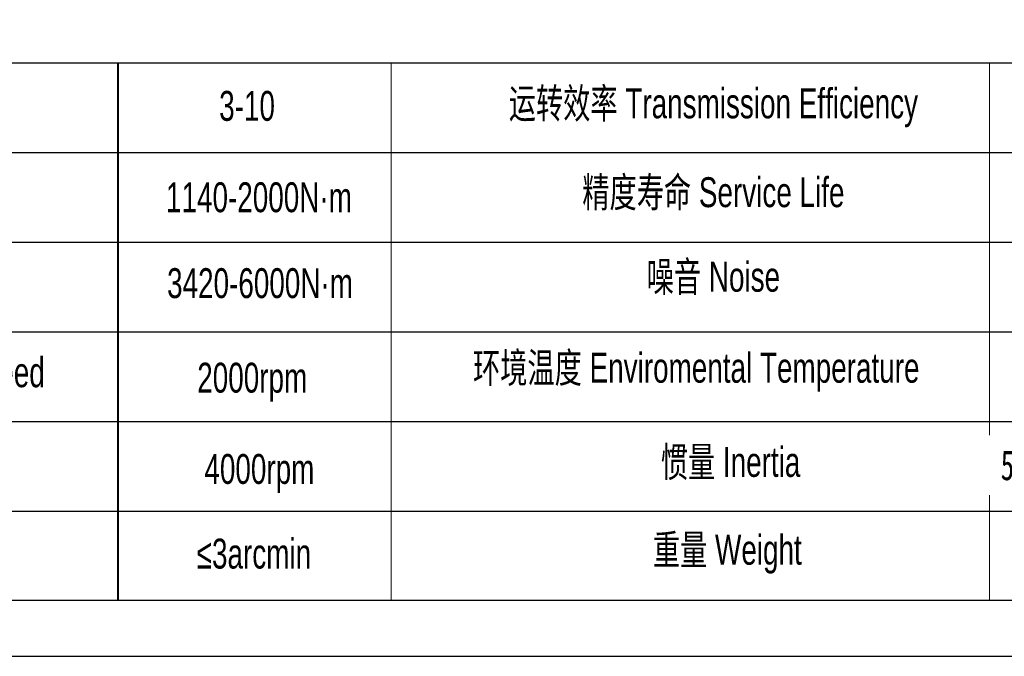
# Model space of a CAD drawing. Header units: millimetres. Extents: x 9863 to 11161, y 3530 to 4448.
# Tile 3 of 9: x 10219 to 10490, y 3530 to 3706. Entities that reach past the tile are written whole.
import ezdxf

# ---------------------------------------------------------------- set-up
doc = ezdxf.new("R2010")
doc.units = ezdxf.units.MM
doc.layers.get('0').update_dxf_attribs({"lineweight": 40})
doc.layers.add('SLD-0', color=7, linetype='Continuous', lineweight=18)
doc.layers.add('图框_外框线', color=7, linetype='Continuous')
doc.styles.add('标准', font='arial.ttf', dxfattribs={"width": 0.667})

msp = doc.modelspace()

# ---------------------------------------------------------------- linework, layer by layer
msp.add_line((10245.82, 3694.27), (10245.82, 3545.91))
at = {"layer": 'SLD-0'}
for p, q in [((10321.27, 3694.27), (10321.27, 3545.95)), ((10486.27, 3694.27), (10486.27, 3545.93))]:
    msp.add_line(p, q, dxfattribs=at)
at = {"layer": '图框_外框线'}
for p, q in [((9977.3, 3694.27), (11145.13, 3694.27)), ((10089.22, 3669.52), (10745.56, 3669.52)), ((9977.3, 3644.77), (11145.13, 3644.77)), ((10089.22, 3620.02), (11145.13, 3620.02)), ((10089.22, 3595.27), (11145.13, 3595.27)), ((10089.22, 3570.52), (11145.13, 3570.52))]:
    msp.add_line(p, q, dxfattribs=at)
at = {"layer": '图框_外框线', "color": 3}
msp.add_lwpolyline([(9862.65, 3530.48), (11160.59, 3530.48), (11160.59, 4448.31), (9862.65, 4448.31)], close=True, dxfattribs=at)
at = {"layer": '图框_外框线', "color": 3, "lineweight": 25}
msp.add_lwpolyline([(9939.9, 3545.93), (11145.13, 3545.93), (11145.13, 4432.86), (9939.9, 4432.86)], close=True, dxfattribs=at)

# ---------------------------------------------------------------- texts
at = {"layer": 'SLD-0', "color": 1, "char_height": 8.25, "attachment_point": 2, "style": '标准'}
for s, insert, width in [('运转效率 Transmission Efficiency', (10410.13, 3687.21), 140.1968), ('3-10', (10281.5, 3686.51), 35.0773), ('精度寿命 Service Life', (10410.13, 3662.69), 140.1968), ('1140-2000N·m', (10284.78, 3661.29), 35.0773), ('噪音 Noise', (10410.13, 3639.35), 140.1968), ('3420-6000N·m', (10285.07, 3637.59), 35.0773), ('{\\fSimSun|b0|i0|c134|p2;额定输入转速 }Rated Input speed', (10169.9, 3613), 151.7924), ('2000rpm', (10282.93, 3611.5), 35.0773), ('惯量 Inertia', (10414.86, 3588.25), 140.1968), ('4000rpm', (10284.9, 3586.31), 63.3141), ('≤3arcmin ', (10283.39, 3562.95), 35.0773), ('重量 Weight', (10413.97, 3564.02), 140.1968)]:
    msp.add_mtext(s, dxfattribs=dict(at, insert=insert, width=width))

# ---------------------------------------------------------------- next in the draw order: texts
at = {"layer": 'SLD-0', "color": 1, "insert": (10520.87, 3587.35), "char_height": 8.25, "width": 140.1968, "attachment_point": 2, "style": '标准', "bg_fill": 2}
msp.add_mtext('{\\fSimSun|b1|i0|c134|p2;50.56-69.61kg.cm²}', dxfattribs=at)

# ---------------------------------------------------------------- next in the draw order: texts
at = {"layer": 'SLD-0', "color": 1, "insert": (10405.4, 3614.24), "char_height": 8.25, "width": 140.1968, "attachment_point": 2, "style": '标准'}
msp.add_mtext('环境温度 Enviromental Temperature', dxfattribs=at)

doc.saveas('drawing.dxf')
